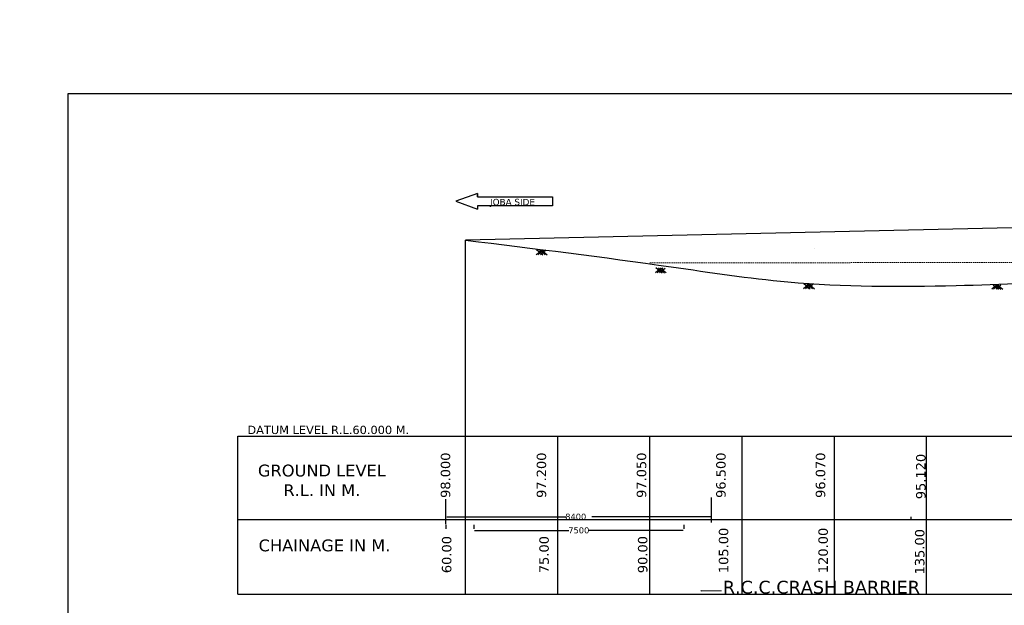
# Model space of a CAD drawing. Header units: metres. Extents: x 3149696 to 156839518, y -5539051 to 9997106.
# Tile 4 of 19: x 145695550 to 147768556, y 2775833 to 4008755. Entities that reach past the tile are written whole.
import ezdxf

# ---------------------------------------------------------------- set-up
doc = ezdxf.new("R2010")
doc.units = ezdxf.units.M
doc.header["$MEASUREMENT"] = 0
doc.linetypes.add('DASHED', pattern=[0.75, 0.5, -0.25])
doc.layers.add('cl', color=1, linetype='Continuous', lineweight=9)
doc.layers.add('DIMENISION', color=4, linetype='Continuous', lineweight=13)
doc.layers.add('TEX', color=6, linetype='Continuous')
doc.styles.add('02', font='romans.shx')
doc.styles.get("Standard").update_dxf_attribs({"font": 'verdana.ttf', "height": 3500})
doc.dimstyles.new('SIDD', dxfattribs={"dimtxt": 180, "dimasz": 180, "dimexe": 50, "dimexo": 100, "dimgap": 75, "dimtad": 1, "dimdec": 0, "dimzin": 0, "dimdsep": 46, "dimtxsty": '02', "dimblk": 'OBLIQUE', "dimcen": 0.09, "dimdle": 50, "dimclrd": 4, "dimclre": 4, "dimclrt": 1, "dimadec": 0, "dimazin": 0, "dimtfac": 1, "dimtdec": 0, "dimtofl": 0, "dimtmove": 0, "dimatfit": 3, "dimldrblk": 'OBLIQUE', "dimfxl": 1, "dimtolj": 1, "dimtzin": 0, "dimlwd": -1, "dimlwe": -1, "dimarcsym": 0})

# ---------------------------------------------------------------- blocks, each defined once
blk = doc.blocks.new('_Oblique')
at = {"color": 0, "linetype": 'ByBlock', "lineweight": -2}
blk.add_line((-0.5, -0.5), (0.5, 0.5), dxfattribs=at)

msp = doc.modelspace()

# ---------------------------------------------------------------- linework, layer by layer
for p, q in [((146659256.2, 3642910), (146613538.1, 3626732.4)), ((146659256.2, 3635646.2), (146659256.2, 3642910)), ((146659256.2, 3642910), (146659256.2, 3635646.2)), ((146613538.1, 3626732.4), (146659256.2, 3609909.4)), ((146659256.2, 3617206.3), (146659256.2, 3609909.4)), ((146154963.5, 2799542.7), (146154963.5, 3132226.5)), ((146154963.5, 2956579.8), (147369920.9, 2956579.8)), ((147572564, 2956579.8), (147572564, 2962287.8)), ((147572564, 2956579.8), (147572564, 2962287.8)), ((147572564, 2956579.8), (147572564, 2962287.8)), ((147572564, 2956579.8), (147572564, 2962287.8)), ((146154963.5, 2799542.7), (147369920.9, 2799542.7)), ((147369920.9, 2799542.7), (151063581.9, 2799542.7))]:
    msp.add_line(p, q)
at = {"color": 7}
for p, q in [((146795196.2, 3524144.6), (146783016.1, 3513865.5)), ((146783626.4, 3525176), (146797028.7, 3513865.5)), ((146789212.1, 3524693.3), (146802042.4, 3513865.5)), ((146793365.2, 3524315.7), (146805748.1, 3513865.5)), ((146798525.1, 3523826.6), (146786721.8, 3513865.5)), ((146803101.5, 3523457.5), (146791735.5, 3513865.5)), ((147046302.2, 3485897.1), (147034122.1, 3475618)), ((147034732.4, 3486928.5), (147048134.7, 3475618)), ((147049631.1, 3485579.1), (147037827.8, 3475618)), ((147040318.1, 3486445.8), (147053148.4, 3475618)), ((147054207.5, 3485210), (147042841.5, 3475618)), ((147044471.2, 3486068.2), (147056854.1, 3475618)), ((147358173.2, 3452560.6), (147345993.1, 3442281.5)), ((147346603.4, 3453592), (147360005.7, 3442281.5)), ((147361502.1, 3452242.6), (147349698.8, 3442281.5)), ((147352189.1, 3453109.3), (147365019.4, 3442281.5)), ((147366078.5, 3451873.5), (147354712.5, 3442281.5)), ((147356342.2, 3452731.7), (147368725.1, 3442281.5)), ((147753744.1, 3450804.5), (147742378.1, 3441212.5)), ((147745024.7, 3450804.5), (147756390.7, 3441212.5)), ((147756817.6, 3450271), (147746083.8, 3441212.5)), ((147750038.4, 3450804.5), (147761404.4, 3441212.5)), ((147761507.9, 3449998.1), (147751097.5, 3441212.5)), ((147753744.1, 3450804.5), (147765110.1, 3441212.5)), ((146154963.5, 3132226.5), (147369920.9, 3132226.5)), ((147369920.9, 3132226.5), (151063581.9, 3132226.5)), ((147369920.9, 2956579.8), (151063581.9, 2956579.8))]:
    msp.add_line(p, q, dxfattribs=at)
at = {"color": 3}
for p, q in [((146634246.1, 2799542.7), (146634246.1, 3132226.5)), ((146828386.1, 2799542.7), (146828386.1, 3132226.5)), ((147022526.1, 2799542.7), (147022526.1, 3132226.5)), ((147216666.1, 2799542.7), (147216666.1, 3132226.5)), ((147410806.1, 2799542.7), (147410806.1, 3132226.5)), ((147604946.1, 2799542.7), (147604946.1, 3132226.5))]:
    msp.add_line(p, q, dxfattribs=at)
at = {"color": 1, "ltscale": 20}
for p, q in [((146592991.9, 2945152), (146592991.9, 2937082.5)), ((146594721.1, 2962343.1), (146845132.9, 2962343.1)), ((146651352.1, 2945152), (146651352.1, 2937082.5)), ((146651352.1, 2945152), (146651352.1, 2937082.5)), ((147150446.7, 2962343.1), (146900034.9, 2962343.1)), ((147094047.7, 2945152), (147094047.7, 2937082.5)), ((146653081.3, 2933624.1), (146851753.6, 2933624.1)), ((147092318.5, 2933624.1), (146893646.1, 2933624.1))]:
    msp.add_line(p, q, dxfattribs=at)
msp.add_lwpolyline([(146659256.2, 3635646.2), (146817512.5, 3635646.2), (146817512.5, 3617206.3), (146659256.2, 3617206.3)])
at = {"color": 1}
msp.add_spline([(146634246.1, 3544737.5), (147067443.7, 3488433), (147312635.5, 3456813.5), (147667089.5, 3449228.5), (148241661, 3476211)], degree=3, dxfattribs=at)
at = {"color": 1, "ltscale": 20}
for points in [[(146594721.1, 2962631.3), (146594721.1, 2962054.9), (146592991.9, 2962343.1)], [(147150446.7, 2962631.3), (147150446.7, 2962054.9), (147152175.9, 2962343.1)], [(146653081.3, 2933912.3), (146653081.3, 2933335.9), (146651352.1, 2933624.1)], [(147092318.5, 2933912.3), (147092318.5, 2933335.9), (147094047.7, 2933624.1)], [(147095776.8, 2933912.3), (147095776.8, 2933335.9), (147094047.7, 2933624.1)], [(147150678.6, 2933912.3), (147150678.6, 2933335.9), (147152407.8, 2933624.1)]]:
    msp.add_solid(points, dxfattribs=at)
at = {"layer": 'cl', "color": 7, "linetype": 'DASHED', "lineweight": 18, "ltscale": 6000}
msp.add_line((147022526.1, 3496795), (149621014.1, 3499351.1), dxfattribs=at)
at = {"layer": 'TEX', "color": 1}
for p in [(148077685.5, 3577531), (146634246.1, 3132226.5)]:
    msp.add_line(p, (146634246.1, 3544737.5), dxfattribs=at)
at = {"layer": 'TEX', "color": 213}
msp.add_line((147369920.9, 3526380), (147369920.9, 3526380), dxfattribs=at)
at = {"layer": 'TEX', "color": 3}
for p, q in [((146592879.8, 2946858), (146592879.8, 2999319)), ((147152407.8, 2950361), (147152407.8, 3002822))]:
    msp.add_line(p, q, dxfattribs=at)
at = {"layer": 'TEX', "color": 1}
msp.add_lwpolyline([(152335228, 251640.5), (145797646, 251640.5), (145797646, 3853393.5), (152335228, 3853393.5)], close=True, dxfattribs=at)
at = {"layer": 'TEX', "color": 3}
msp.add_circle((149071440, 2229027.5), 7768078.3, dxfattribs=at)

# ---------------------------------------------------------------- texts
at = {"color": 7}
msp.add_text('R.C.C.CRASH BARRIER ', height=27000, dxfattribs=at).set_placement((147175822.3, 2800464.9))
at = {"insert": (146685883.6, 3631596.4), "char_height": 13500, "width": 219801.264, "attachment_point": 1}
msp.add_mtext('\\pxi-2,l2;JOBA SIDE', dxfattribs=at)
at = {"color": 7, "attachment_point": 2}
for s, insert, char_height, width in [('DATUM LEVEL R.L.60.000 M.', (146345252.3, 3153863.9), 17430, 427309.884), ('{\\fVerdana|b0|i0|c0|p34;GROUND LEVEL R.L. IN M.}', (146331771.6, 3072038.6), 24900, 287743.987), ('{\\fVerdana|b0|i0|c0|p34;CHAINAGE IN M.}', (146337349.7, 2914396.2), 24900, 287743.987)]:
    msp.add_mtext(s, dxfattribs=dict(at, insert=insert, char_height=char_height, width=width))
at = {"char_height": 19920, "width": 114844.499, "attachment_point": 1, "rotation": 90}
for s, insert in [('98.000', (146582031.1, 3001864)), ('97.200', (146784024.6, 3001864)), ('97.050', (146994712.5, 3001864)), ('96.500', (147161907.5, 3001864)), ('96.070', (147371577.5, 3001864)), ('95.120', (147582757, 2999191.4)), ('105.00', (147167421.5, 2843475.9)), ('120.00', (147377091.5, 2843475.9)), ('60.00', (146584492, 2843475.9)), ('75.00', (146789538.5, 2843475.9)), ('90.00', (146997173.5, 2843475.9)), ('135.00', (147580406, 2840803.3))]:
    msp.add_mtext(s, dxfattribs=dict(at, insert=insert))
at = {"color": 1, "ltscale": 20, "char_height": 4611.173, "attachment_point": 5}
for s, insert in [('{\\H2.75x;8400}', (146866215.4, 2962343.1)), ('{\\H2.75x;7500}', (146872699.9, 2933624.1))]:
    msp.add_mtext(s, dxfattribs=dict(at, insert=insert))

# ---------------------------------------------------------------- leaders
at = {"layer": 'DIMENISION', "color": 7}
msp.add_leader([(147130373.9, 2806540.9), (147173458.5, 2806540.9)], dimstyle='SIDD', override={"dimtxt": 220, "dimasz": 1500, "dimtad": 0, "dimclrd": 7}, dxfattribs=at)

doc.saveas('drawing.dxf')
